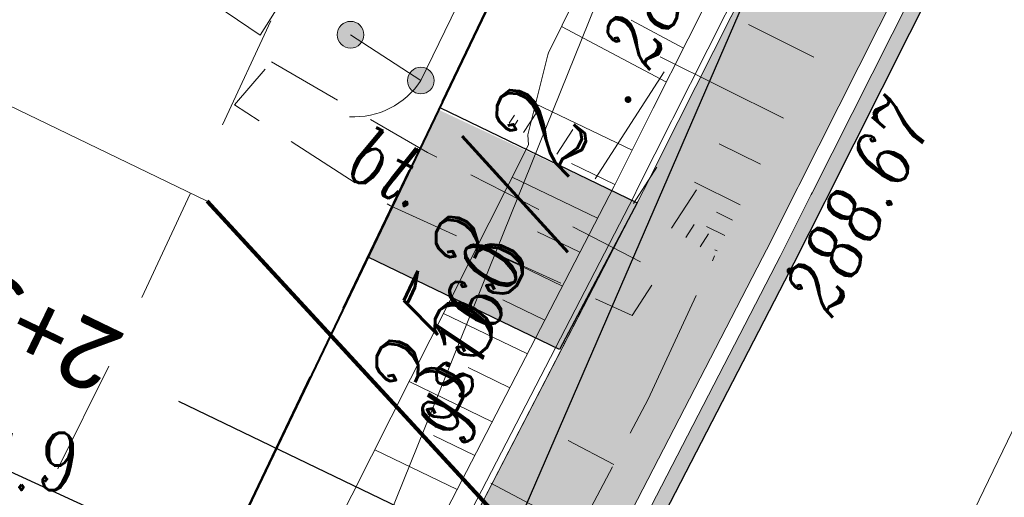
# Model space of a CAD drawing. Header units: metres. Extents: x -1 to 7476305, y 0 to 5497191.
# Tile 85 of 115: x 7475223.11 to 7475236.01, y 5497012.2 to 5497018.46. Entities that reach past the tile are written whole.
import ezdxf
from ezdxf.enums import TextEntityAlignment as Align

# ---------------------------------------------------------------- set-up
doc = ezdxf.new("R2010")
doc.units = ezdxf.units.M
for name, pattern in [('420-500', [1.5, 1, -0.5]), ('ACAD_ISO04W100', [30, 24, -3, 0, -3]), ('EGBO02-500', [2.5, 1.5, -1]), ('KTCR02-500', [1.5, 1, -0.5]), ('KTJZ01-500', [2, 1.5, -0.5])]:
    doc.linetypes.add(name, pattern=pattern)
for name, color, linetype, lineweight, true_color in [('BUBZ01_1', 7, 'Continuous', 5, 0x0a0909), ('EGBD03', 7, 'Continuous', 5, 0x0a0909), ('EGBO02', 7, 'Continuous', 5, 0x0a0909), ('KTCR02', 7, 'Continuous', 5, 0x0a0909), ('KTJZ01', 7, 'Continuous', 5, 0x0a0909), ('KTOK05_01', 7, 'Continuous', 5, 0x0a0909), ('RTPW01', 7, 'Continuous', 5, 0x0a0909), ('RTPW02', 7, 'Continuous', 5, 0x0a0909), ('SUPG_01', 7, 'Continuous', 5, 0x0a0909), ('SZOPO_905_P', 7, 'Continuous', 5, 0x0a0909)]:
    doc.layers.add(name, color=color, linetype=linetype, lineweight=lineweight, true_color=true_color)
for name, color, linetype in [('C-DROGI-KORYTARZE', 7, 'Continuous'), ('C-DROGI-PRZEKROJE', 7, 'Continuous'), ('C-DROGI-SYTUACJA', 7, 'Continuous'), ('C-SIECI-STRUKTURY-ETYKIETY', 154, 'Continuous'), ('D_Granice pasa drogowego', 30, '420-500'), ('D_Linia charakterystyczna', 10, 'Continuous'), ('D_Skarpa przy palisadach', 7, 'Continuous'), ('D_zjazd za chodnikiem z płyt azurowych', 50, 'Continuous'), ('D_Zjazdy', 5, 'Continuous')]:
    doc.layers.add(name, color=color, linetype=linetype)
for name, color, linetype, lineweight in [('C-ROAD-TEXT', 1, 'Continuous', 13), ('S-1_proj_obrzeze', 11, 'Continuous', 30), ('S-5_opis_poprzeczka', 7, 'Continuous', 25)]:
    doc.layers.add(name, color=color, linetype=linetype, lineweight=lineweight)
doc.styles.add('! rom po 1.8mm', font='calibri.ttf', dxfattribs={"height": 0.9})
doc.styles.add('KAMIL', font='calibri.ttf', dxfattribs={"height": 0.75})
doc.styles.add('romans_pochyl', font='calibri.ttf', dxfattribs={"height": 0.75})
doc.styles.add('Style-ITALIC_1250', font='ITALIC_1250.shx')
doc.linetypes.add('KTOK05_01-500', pattern='A,3.75,[13,dgnlstyle-rozp_2015.shx,S=0.002778,R=0,X=0,Y=0],3.75', length=7.5)
doc.dimstyles.new('! 500', dxfattribs={"dimscale": 5, "dimtxt": 0.9, "dimasz": 0.18, "dimexe": 0.08, "dimexo": 0.04, "dimgap": 0.07, "dimtad": 1, "dimzin": 1, "dimtxsty": '! rom po 1.8mm', "dimcen": 0.09, "dimclrd": 256, "dimclre": 256, "dimclrt": 256, "dimazin": 1, "dimtfac": 1, "dimtix": 1, "dimtmove": 1, "dimatfit": 1, "dimfxl": 0.2, "dimlwd": -1, "dimlwe": -1, "dimarcsym": 0})

# ---------------------------------------------------------------- blocks, each defined once
blk = doc.blocks.new('A$C3d0535fb')
at = {"layer": 'D_zjazd za chodnikiem z płyt azurowych', "lineweight": 30, "transparency": 33554687}
h = blk.add_hatch(color=256, dxfattribs=at)
h.dxf.hatch_style = 1
h.paths.add_polyline_path([(7475228.601, 5497017.281), (7475227.677, 5497015.349), (7475230.187, 5497014.142), (7475231.198, 5497016.063)])
at = {"layer": 'D_Zjazdy', "color": 18, "lineweight": 30, "true_color": 0x000000, "flags": 128}
for points, elevation in [([(7475230.183, 5497014.142), (7475227.675, 5497015.35), (7475228.615, 5497017.31)], 288.808), ([(7475228.615, 5497017.31), (7475231.2, 5497016.062)], 288.808), ([(7475231.2, 5497016.062), (7475230.183, 5497014.142)], 288.794)]:
    blk.add_lwpolyline(points, dxfattribs=dict(at, elevation=elevation))
blk = doc.blocks.new('*D107')
at = {"layer": 'D_Skarpa przy palisadach', "transparency": 16777216}
for p, q in [((7475202.219, 5497015.798), (7475239.616, 5497077.7)), ((7475261.652, 5497064.493), (7475239.628, 5497077.798)), ((7475224.163, 5497002.436), (7475202.139, 5497015.741))]:
    blk.add_line(p, q, dxfattribs=at)
at = {"layer": 'D_Skarpa przy palisadach', "lineweight": 30, "transparency": 16777216}
for points in [[(7475239.603, 5497077.708), (7475239.629, 5497077.692), (7475239.662, 5497077.777)], [(7475202.207, 5497015.805), (7475202.232, 5497015.79), (7475202.173, 5497015.721)]]:
    blk.add_solid(points, dxfattribs=at)
at = {"layer": 'Defpoints', "color": 0, "lineweight": 30, "transparency": 16777216}
for p in [(7475239.662, 5497077.777), (7475261.669, 5497064.482), (7475224.18, 5497002.426)]:
    blk.add_point(p, dxfattribs=at)
at = {"layer": 'D_Skarpa przy palisadach', "lineweight": 30, "transparency": 16777216, "insert": (7475219.717, 5497047.474), "char_height": 0.9, "attachment_point": 5, "rotation": 58.8631, "style": '! rom po 1.8mm'}
blk.add_mtext('Miejsce do wymijania sie osób ze szczególnymi potrzebami\\Pdł. 72,50m', dxfattribs=at)
blk = doc.blocks.new('905P')
at = {"layer": 'SZOPO_905_P', "color": 18, "linetype": 'Continuous', "lineweight": 13, "true_color": 0x0a0909}
blk.add_arc((1.05, 0), 1.05, 120, 180, dxfattribs=at)
blk = doc.blocks.new('RTPW02')
at = {"layer": 'RTPW02', "linetype": 'Continuous', "lineweight": 13, "true_color": 0x0a0909}
h = blk.add_hatch(color=18, dxfattribs=at)
edge = h.paths.add_edge_path()
edge.add_arc((0, 0), 0.045, 0, 360)
blk = doc.blocks.new('RTPW01')
at = {"layer": 'RTPW01', "linetype": 'Continuous', "lineweight": 13, "true_color": 0x0a0909}
h = blk.add_hatch(color=18, dxfattribs=at)
edge = h.paths.add_edge_path()
edge.add_arc((0, 0), 0.045, 0, 360)
blk = doc.blocks.new('MDCP_klauzula')
at = {"layer": 'KTOK05_01', "linetype": 'Continuous', "lineweight": 18}
h = blk.add_hatch(color=252, dxfattribs=at)
edge = h.paths.add_edge_path()
edge.add_arc((7475227.446, 5497018.265), 0.175, 0, 360)
h = blk.add_hatch(color=252, dxfattribs=at)
edge = h.paths.add_edge_path()
edge.add_arc((7475228.367, 5497017.664), 0.175, 0, 360)
at = {"layer": 'BUBZ01_1', "color": 252, "linetype": 'Continuous', "lineweight": 18}
for p, q in [((7475232.658, 5497018.4), (7475233.516, 5497017.971)), ((7475231.501, 5497017.976), (7475233.116, 5497017.17)), ((7475231.555, 5497017.777), (7475230.651, 5497016.377)), ((7475229.594, 5497017.212), (7475229.524, 5497017.104)), ((7475229.885, 5497017.252), (7475229.712, 5497016.983)), ((7475229.639, 5497017.144), (7475229.587, 5497017.064)), ((7475230.358, 5497017.022), (7475230.15, 5497016.7)), ((7475232.277, 5497016.837), (7475232.815, 5497016.568)), ((7475231.459, 5497016.529), (7475231.151, 5497016.053)), ((7475231.951, 5497016.333), (7475232.549, 5497016.034)), ((7475231.978, 5497016.234), (7475231.652, 5497015.73)), ((7475232.239, 5497015.938), (7475232.449, 5497015.834)), ((7475231.948, 5497015.777), (7475231.84, 5497015.609)), ((7475232.136, 5497015.655), (7475232.027, 5497015.487)), ((7475232.109, 5497015.753), (7475232.348, 5497015.633)), ((7475232.218, 5497015.448), (7475232.248, 5497015.433)), ((7475230.296, 5497012.948), (7475230.893, 5497012.632)), ((7475229.285, 5497012.388), (7475230.441, 5497011.777))]:
    blk.add_line(p, q, dxfattribs=at)
at = {"layer": 'EGBD03', "color": 96, "linetype": 'Continuous', "lineweight": 30, "flags": 128}
blk.add_lwpolyline([(7475248.447, 5497051.193), (7475240.44, 5497036.82), (7475225.05, 5497001.25), (7475221.6, 5497002.67), (7475236.851, 5497034.5)], dxfattribs=at)
at = {"layer": 'EGBO02', "color": 252, "linetype": 'EGBO02-500', "lineweight": 18, "flags": 128}
blk.add_lwpolyline([(7475297.538, 5497103.825), (7475279.855, 5497088.323), (7475266.998, 5497076.027), (7475254.649, 5497064.001), (7475244.334, 5497052.497), (7475235.016, 5497036.119), (7475229.48, 5497025.04), (7475224.511, 5497014.388), (7475213.924, 5496993.12), (7475205.301, 5496976.039), (7475191.153, 5496949.431), (7475170.683, 5496910.712), (7475164.472, 5496899.278), (7475155.778, 5496887.844), (7475138.024, 5496865.445)], dxfattribs=at)
at = {"layer": 'KTCR02', "color": 252, "linetype": 'KTCR02-500', "lineweight": 18, "flags": 128}
blk.add_lwpolyline([(7475226.412, 5497017.909), (7475228.454, 5497016.722), (7475231.506, 5497015.155), (7475231.135, 5497014.585), (7475227.968, 5497016.024), (7475225.927, 5497017.344), (7475226.412, 5497017.909)], close=True, dxfattribs=at)
at = {"layer": 'KTJZ01', "color": 252, "linetype": 'KTJZ01-500', "lineweight": 18}
blk.add_line((7475231.345, 5497013.488), (7475232.215, 5497015.366), dxfattribs=at)
at = {"layer": 'KTJZ01', "color": 252, "linetype": 'KTJZ01-500', "lineweight": 18, "flags": 128}
for points in [[(7474940.948, 5496678.227), (7474942.744, 5496679.768), (7474947.468, 5496684.472), (7474951.738, 5496688.783), (7474958.027, 5496695.193), (7474962.097, 5496699.235), (7474965.673, 5496702.794), (7474969.754, 5496707.034), (7474981.843, 5496719.552), (7474986.871, 5496724.456), (7474990.284, 5496728.016), (7474993.046, 5496730.57), (7474995.803, 5496733.399), (7474999.755, 5496737.308), (7475005.043, 5496742.399), (7475009.082, 5496746.263), (7475016.386, 5496752.922), (7475018.661, 5496754.834), (7475020.089, 5496756.127), (7475022.831, 5496758.571), (7475025.815, 5496761.182), (7475031.927, 5496766.616), (7475037.923, 5496771.877), (7475045.276, 5496778.075), (7475048.776, 5496780.871), (7475053.275, 5496784.409), (7475057.865, 5496787.982), (7475065.68, 5496793.821), (7475071.675, 5496798.251), (7475080.197, 5496804.617), (7475085.951, 5496808.863), (7475092.068, 5496813.415), (7475094.463, 5496815.318), (7475099.029, 5496818.877), (7475104.515, 5496823.229), (7475105.014, 5496823.868), (7475110.261, 5496828.106), (7475116.671, 5496833.487), (7475121.299, 5496837.758), (7475127.388, 5496843.57), (7475133.626, 5496849.85), (7475138.23, 5496854.845), (7475143.855, 5496861.074), (7475148.205, 5496866.026), (7475154.747, 5496873.863), (7475160.368, 5496880.935), (7475164.02, 5496885.897), (7475167.465, 5496890.774), (7475169.395, 5496893.556), (7475177.645, 5496905.781), (7475183.716, 5496915.79), (7475187.356, 5496922.37), (7475191.312, 5496929.431), (7475194.505, 5496935.684), (7475198.366, 5496943.242), (7475201.584, 5496949.716), (7475204.91, 5496956.567), (7475209.898, 5496967.043), (7475214.268, 5496976.102), (7475219.085, 5496986.161), (7475221.068, 5496990.37), (7475223.563, 5496995.716), (7475227.167, 5497003.081), (7475229.52, 5497008.043), (7475233.202, 5497015.17), (7475236.644, 5497022.005), (7475242.538, 5497033.041), (7475245.538, 5497037.898), (7475247.914, 5497042.007), (7475248.707, 5497043.191), (7475252.159, 5497048.588), (7475253.518, 5497050.557), (7475256.496, 5497054.779), (7475262.407, 5497062.145), (7475264.477, 5497064.71), (7475272.511, 5497072.714), (7475276.959, 5497077.087), (7475283.019, 5497082.422), (7475288.616, 5497087.275), (7475294.096, 5497092.097)], [(7475225.587, 5497002.398), (7475226.164, 5497003.299), (7475228.667, 5497008.42), (7475231.345, 5497013.488)]]:
    blk.add_lwpolyline(points, dxfattribs=at)
at = {"layer": 'KTOK05_01', "color": 252, "linetype": 'Continuous', "lineweight": 18}
blk.add_line((7475227.446, 5497018.265), (7475228.367, 5497017.664), dxfattribs=at)
at = {"layer": 'KTOK05_01', "color": 252, "linetype": 'KTOK05_01-500', "lineweight": 18, "flags": 128}
for points in [[(7475248.059, 5497073.758), (7475254.322, 5497069.092), (7475259.17, 5497065.521), (7475253.603, 5497058.734), (7475248.356, 5497052.017), (7475246.035, 5497053.691), (7475246.298, 5497052.589), (7475245.008, 5497050.458), (7475244.287, 5497048.991), (7475242.021, 5497044.781), (7475240.857, 5497043.206), (7475231.849, 5497024.826), (7475228.367, 5497017.664)], [(7475220.778, 5497021.974), (7475226.263, 5497018.26), (7475229.753, 5497023.779), (7475224.903, 5497027.409)]]:
    blk.add_lwpolyline(points, dxfattribs=at)
at = {"layer": 'KTOK05_01', "color": 252, "linetype": 'Continuous', "lineweight": 18}
for centre in [(7475227.446, 5497018.265), (7475228.367, 5497017.664)]:
    blk.add_circle(centre, 0.175, dxfattribs=at)
at = {"layer": 'SUPG_01', "color": 52, "linetype": 'Continuous', "lineweight": 13, "true_color": 0xbebf00, "flags": 128}
blk.add_lwpolyline([(7475235.521, 5497031.239), (7475235.7, 5497031.15), (7475235.61, 5497030.971), (7475231.133, 5497019.838), (7475226.643, 5497008.71), (7475223.104, 5497000.476), (7475223.03, 5497000.29), (7475223.213, 5497000.21), (7475223.401, 5497000.14), (7475234.08, 5496995.14), (7475234.263, 5496995.037), (7475235.477, 5496994.352), (7475235.66, 5496994.27), (7475235.583, 5496994.085), (7475230.47, 5496983.229), (7475225.216, 5496972.441), (7475219.985, 5496961.641), (7475214.723, 5496950.856)], dxfattribs=at)
at = {"layer": 'RTPW01', "color": 252, "linetype": 'Continuous', "lineweight": 18}
blk.add_blockref('RTPW01', (7475231.081, 5497017.415), dxfattribs=at)
at = {"layer": 'RTPW02', "color": 252, "linetype": 'Continuous', "lineweight": 18}
blk.add_blockref('RTPW02', (7475233.202, 5497015.17), dxfattribs=at)
at = {"layer": 'SZOPO_905_P', "color": 252, "linetype": 'Continuous', "lineweight": 18, "rotation": 146.8734793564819}
blk.add_blockref('905P', (7475228.367, 5497017.664), dxfattribs=at)
at = {"layer": 'EGBD03', "color": 96, "linetype": 'Continuous', "lineweight": 30, "style": 'Style-ITALIC_1250', "width": 0.8}
blk.add_text('353/2', height=1.25, rotation=64.3991, dxfattribs=at).set_placement((7475228.715, 5497013.083))
at = {"layer": 'KTCR02', "color": 252, "linetype": 'Continuous', "lineweight": 18, "style": 'Style-ITALIC_1250', "width": 0.8}
blk.add_text('bt.', height=0.75, rotation=332.8225, dxfattribs=at).set_placement((7475227.324, 5497016.441))
at = {"layer": 'RTPW01', "color": 252, "linetype": 'Continuous', "lineweight": 18, "style": 'Style-ITALIC_1250', "width": 0.8}
blk.add_text('287.7', height=0.75, rotation=63.0676, dxfattribs=at).set_placement((7475231.361, 5497017.781))
blk.add_text('287.9', height=0.75, dxfattribs=at).set_placement((7475221.437, 5497012.298))
at = {"layer": 'RTPW02', "color": 252, "linetype": 'Continuous', "lineweight": 18, "style": 'Style-ITALIC_1250', "width": 0.8}
blk.add_text('288.67', height=0.75, rotation=62.6301, dxfattribs=at).set_placement((7475233.75, 5497014.537))
at = {"layer": 'SUPG_01', "color": 52, "linetype": 'Continuous', "lineweight": 13, "true_color": 0xbebf00, "style": 'Style-ITALIC_1250', "width": 0.8}
blk.add_text('gs160', height=0.75, rotation=68.0254, dxfattribs=at).set_placement((7475228.899, 5497014.302), align=Align.MIDDLE_CENTER)

msp = doc.modelspace()

# ---------------------------------------------------------------- linework, layer by layer
at = {"layer": 'D_Granice pasa drogowego', "lineweight": 50, "ltscale": 2, "flags": 128}
msp.add_lwpolyline([(7474871.194, 5496602.021), (7474875.844, 5496605.985), (7474886.51, 5496614.328), (7474893.187, 5496619.551), (7474906.364, 5496629.859), (7474908.002, 5496630.38), (7474914.804, 5496638.74), (7474928.905, 5496651.777), (7474946.406, 5496669.552), (7474957.321, 5496680.639), (7474994.148, 5496718.045), (7475014.642, 5496738.841), (7475028.014, 5496750.844), (7475033.755, 5496755.998), (7475037.841, 5496759.479), (7475046.672, 5496767.002), (7475050.423, 5496770.198), (7475056.626, 5496775.2), (7475065.197, 5496781.478), (7475069.506, 5496784.668), (7475083.953, 5496795.64), (7475091.313, 5496801.229), (7475097.69, 5496806.073), (7475103.398, 5496810.407), (7475110.576, 5496816.081), (7475114.68, 5496819.326), (7475120.064, 5496824.042), (7475130.991, 5496833.37), (7475144.36, 5496846.35), (7475159.914, 5496864.742), (7475165.321, 5496871.433), (7475168.549, 5496875.377), (7475175.09, 5496884.328), (7475189.457, 5496903.989), (7475193.179, 5496911.075), (7475198.108, 5496920.456), (7475202.904, 5496929.586), (7475209.984, 5496944.676), (7475224.229, 5496974.661), (7475228.871, 5496985.456), (7475234.774, 5496999.181), (7475235.211, 5497000), (7475244.883, 5497018.143), (7475247.158, 5497021.622), (7475253.509, 5497032.362), (7475263.655, 5497046.357), (7475275.03, 5497059.7), (7475278.404, 5497063.267), (7475280.249, 5497065.127), (7475283.737, 5497068.192), (7475289.77, 5497074.68), (7475292.049, 5497076.649), (7475298.288, 5497082.039), (7475318.081, 5497097.784), (7475318.6, 5497101.12), (7475308.342, 5497109.277), (7475299.764, 5497105.915), (7475300.031, 5497102.685), (7475290.434, 5497094.878), (7475285.765, 5497091.08), (7475277.631, 5497083.259), (7475263.588, 5497069.572), (7475259.571, 5497065.54), (7475255.16, 5497060.7), (7475248.447, 5497051.193), (7475241.071, 5497040.575), (7475236.851, 5497034.5), (7475232.87, 5497026.192), (7475228.603, 5497017.286), (7475222.129, 5497003.773), (7475221.6, 5497002.67), (7475223.058, 5497002.07), (7475222.491, 5496999.056), (7475222.104, 5496998.239), (7475217.488, 5496988.479), (7475214.662, 5496982.503), (7475211.997, 5496976.871), (7475210.402, 5496973.497), (7475207.108, 5496966.534), (7475200.594, 5496952.761), (7475195.041, 5496942.357), (7475186.706, 5496926.741), (7475181.863, 5496917.665), (7475180.812, 5496915.697), (7475174.258, 5496906.159), (7475161.354, 5496887.311), (7475156.287, 5496881.059), (7475137.148, 5496857.357), (7475129.378, 5496848.794), (7475126.377, 5496845.473), (7475122.357, 5496841.906), (7475113.346, 5496833.897), (7475108.201, 5496829.327), (7475103.572, 5496825.562), (7475101.251, 5496823.675), (7475097.151, 5496820.343), (7475092.412, 5496817.061), (7475083.189, 5496810.712), (7475063.35, 5496796.429), (7475055.25, 5496790.597), (7475035.25, 5496773.04), (7475032.26, 5496770.67), (7475010.572, 5496750.962), (7475002.025, 5496743.149), (7474993.311, 5496735.182), (7474991.33, 5496733.29), (7474987.11, 5496729.262), (7474981.728, 5496724.125), (7474978.688, 5496721.224), (7474975.041, 5496717.744), (7474967.615, 5496710.352), (7474955.357, 5496698.026), (7474948.808, 5496691.442), (7474943.173, 5496685.776), (7474941.426, 5496684.019), (7474940.056, 5496682.642), (7474939.655, 5496682.287), (7474931.483, 5496675.053), (7474923.147, 5496667.674), (7474919.881, 5496664.783), (7474908.976, 5496655.13), (7474905.9, 5496652.407), (7474901.86, 5496653.48)], dxfattribs=at)

# ---------------------------------------------------------------- block references
msp.add_blockref('A$C3d0535fb', (0, 0))

# ---------------------------------------------------------------- dimensions: what is measured, and where the dimension line sits
at = {"layer": 'D_Skarpa przy palisadach', "color": 18, "lineweight": 30, "true_color": 0x000000}
dim = msp.add_aligned_dim(p1=(7475224.18, 5497002.426), p2=(7475261.669, 5497064.482), distance=25.711, text='Miejsce do wymijania sie osób ze szczególnymi potrzebami\\Pdł. <>m', dimstyle='! 500', override={"dimscale": 0.5}, dxfattribs=at)
dim.commit()
dim.dimension.update_dxf_attribs({"geometry": '*D107', "text_midpoint": (7475219.717, 5497047.474)})

# ---------------------------------------------------------------- next in the draw order: block references
at = {"layer": 'RTPW01', "color": 18, "lineweight": 30, "true_color": 0x000000}
msp.add_blockref('MDCP_klauzula', (0, 0), dxfattribs=at)

# ---------------------------------------------------------------- next in the draw order: hatches: boundary and pattern name
at = {"layer": 'C-DROGI-KORYTARZE', "linetype": 'Continuous', "lineweight": -3, "true_color": 0xfeeab9}
msp.add_hatch(color=254, dxfattribs=at).paths.add_polyline_path([(7475266.288, 5497067.079), (7475264.195, 5497064.993), (7475264.179, 5497064.977), (7475262.381, 5497062.75), (7475262.361, 5497062.725), (7475262.103, 5497062.405), (7475262.085, 5497062.383), (7475261.054, 5497061.098), (7475261.05, 5497061.093), (7475260.448, 5497060.343), (7475260.443, 5497060.336), (7475256.208, 5497055.059), (7475256.174, 5497055.017), (7475253.225, 5497050.836), (7475253.187, 5497050.782), (7475251.859, 5497048.857), (7475251.824, 5497048.807), (7475251.556, 5497048.387), (7475251.535, 5497048.355), (7475248.403, 5497043.456), (7475248.371, 5497043.409), (7475247.588, 5497042.239), (7475247.578, 5497042.225), (7475247.481, 5497042.056), (7475247.46, 5497042.019), (7475245.202, 5497038.116), (7475245.194, 5497038.102), (7475245.115, 5497037.964), (7475245.11, 5497037.956), (7475242.252, 5497033.337), (7475242.185, 5497033.229), (7475236.314, 5497022.236), (7475236.291, 5497022.193), (7475235.164, 5497019.955), (7475235.151, 5497019.93), (7475233.318, 5497016.289), (7475233.305, 5497016.264), (7475232.894, 5497015.445), (7475232.842, 5497015.344), (7475229.431, 5497008.741), (7475229.374, 5497008.632), (7475229.202, 5497008.299), (7475229.16, 5497008.217), (7475227.593, 5497004.913), (7475227.592, 5497004.911), (7475227.59, 5497004.906), (7475227.461, 5497004.635), (7475227.264, 5497004.219), (7475227.255, 5497004.199), (7475225.64, 5497004.978), (7475225.65, 5497004.998), (7475225.85, 5497005.413), (7475225.981, 5497005.682), (7475225.984, 5497005.686), (7475225.986, 5497005.689), (7475227.552, 5497008.992), (7475227.591, 5497009.076), (7475227.763, 5497009.409), (7475227.82, 5497009.518), (7475231.232, 5497016.12), (7475231.283, 5497016.222), (7475231.726, 5497017.102), (7475231.739, 5497017.127), (7475233.572, 5497020.768), (7475233.585, 5497020.793), (7475234.712, 5497023.031), (7475234.734, 5497023.075), (7475240.605, 5497034.067), (7475240.665, 5497034.18), (7475243.605, 5497038.932), (7475243.61, 5497038.94), (7475243.69, 5497039.078), (7475243.698, 5497039.092), (7475245.955, 5497042.996), (7475245.976, 5497043.032), (7475246.074, 5497043.201), (7475246.082, 5497043.216), (7475246.867, 5497044.385), (7475246.898, 5497044.433), (7475250.031, 5497049.331), (7475250.051, 5497049.363), (7475250.324, 5497049.789), (7475250.357, 5497049.841), (7475251.703, 5497051.792), (7475251.741, 5497051.847), (7475254.73, 5497056.084), (7475254.761, 5497056.128), (7475259.053, 5497061.476), (7475259.058, 5497061.483), (7475259.669, 5497062.244), (7475259.672, 5497062.249), (7475260.717, 5497063.551), (7475260.735, 5497063.573), (7475260.997, 5497063.897), (7475261.017, 5497063.922), (7475262.839, 5497066.18), (7475262.853, 5497066.197), (7475264.975, 5497068.311), (7475266.288, 5497067.079)], flags=0)
at = {"layer": 'C-DROGI-PRZEKROJE', "linetype": 'Continuous', "lineweight": -3}
msp.add_hatch(color=5, dxfattribs=at).paths.add_polyline_path([(7475266.58, 5497066.805), (7475264.492, 5497064.725), (7475264.477, 5497064.71), (7475262.685, 5497062.489), (7475262.664, 5497062.464), (7475262.407, 5497062.145), (7475262.389, 5497062.123), (7475261.361, 5497060.842), (7475261.358, 5497060.838), (7475260.757, 5497060.089), (7475260.752, 5497060.082), (7475256.53, 5497054.821), (7475256.496, 5497054.779), (7475253.556, 5497050.611), (7475253.518, 5497050.557), (7475252.194, 5497048.638), (7475252.159, 5497048.588), (7475251.891, 5497048.169), (7475251.871, 5497048.137), (7475248.739, 5497043.239), (7475248.707, 5497043.191), (7475247.923, 5497042.021), (7475247.914, 5497042.007), (7475247.817, 5497041.838), (7475247.795, 5497041.802), (7475245.538, 5497037.898), (7475245.53, 5497037.884), (7475245.45, 5497037.746), (7475245.445, 5497037.738), (7475242.605, 5497033.15), (7475242.538, 5497033.041), (7475236.667, 5497022.049), (7475236.644, 5497022.005), (7475235.517, 5497019.767), (7475235.504, 5497019.742), (7475233.671, 5497016.102), (7475233.659, 5497016.077), (7475233.254, 5497015.271), (7475233.202, 5497015.17), (7475229.791, 5497008.568), (7475229.734, 5497008.458), (7475229.563, 5497008.125), (7475229.52, 5497008.043), (7475227.953, 5497004.739), (7475227.952, 5497004.737), (7475227.95, 5497004.732), (7475227.822, 5497004.462), (7475227.624, 5497004.045), (7475227.615, 5497004.026), (7475227.434, 5497004.113), (7475227.444, 5497004.132), (7475227.641, 5497004.549), (7475227.77, 5497004.819), (7475227.772, 5497004.824), (7475227.773, 5497004.827), (7475229.339, 5497008.13), (7475229.382, 5497008.212), (7475229.554, 5497008.545), (7475229.61, 5497008.655), (7475233.021, 5497015.257), (7475233.074, 5497015.358), (7475233.482, 5497016.171), (7475233.494, 5497016.196), (7475235.327, 5497019.836), (7475235.34, 5497019.861), (7475236.467, 5497022.099), (7475236.49, 5497022.143), (7475242.361, 5497033.135), (7475242.428, 5497033.244), (7475245.277, 5497037.847), (7475245.282, 5497037.856), (7475245.362, 5497037.993), (7475245.37, 5497038.007), (7475247.627, 5497041.911), (7475247.648, 5497041.947), (7475247.746, 5497042.116), (7475247.755, 5497042.13), (7475248.539, 5497043.3), (7475248.571, 5497043.348), (7475251.703, 5497048.246), (7475251.723, 5497048.278), (7475251.991, 5497048.698), (7475252.026, 5497048.748), (7475253.352, 5497050.67), (7475253.39, 5497050.724), (7475256.335, 5497054.898), (7475256.368, 5497054.94), (7475260.597, 5497060.209), (7475260.602, 5497060.216), (7475261.204, 5497060.966), (7475261.207, 5497060.97), (7475262.237, 5497062.253), (7475262.255, 5497062.275), (7475262.512, 5497062.595), (7475262.533, 5497062.62), (7475264.328, 5497064.844), (7475264.343, 5497064.859), (7475266.434, 5497066.942), (7475266.58, 5497066.805)], flags=0)

# ---------------------------------------------------------------- next in the draw order: linework, layer by layer
at = {"layer": 'C-DROGI-KORYTARZE', "color": 34, "linetype": 'Continuous', "lineweight": 15}
for p, q in [((7475231.584, 5497017.643, 288.818), (7475230.21, 5497018.372, 287.78)), ((7475231.809, 5497018.089, 288.82), (7475231.12, 5497018.455, 288.3)), ((7475231.135, 5497016.75, 288.813), (7475229.869, 5497017.36, 287.876)), ((7475230.91, 5497016.303, 288.811), (7475230.342, 5497016.577, 288.391)), ((7475230.68, 5497015.859, 288.804), (7475229.563, 5497016.398, 287.976)), ((7475230.451, 5497015.415, 288.796), (7475229.894, 5497015.683, 288.384)), ((7475230.221, 5497014.97, 288.789), (7475229.113, 5497015.505, 287.968)), ((7475229.992, 5497014.526, 288.781), (7475229.44, 5497014.792, 288.373)), ((7475229.762, 5497014.082, 288.774), (7475228.663, 5497014.612, 287.96)), ((7475229.533, 5497013.638, 288.766), (7475228.985, 5497013.902, 288.361)), ((7475229.303, 5497013.194, 288.759), (7475228.214, 5497013.719, 287.952)), ((7475229.073, 5497012.75, 288.751), (7475228.531, 5497013.011, 288.35)), ((7475228.844, 5497012.305, 288.744), (7475227.764, 5497012.826, 287.944))]:
    msp.add_line(p, q, dxfattribs=at)
at = {"layer": 'C-DROGI-KORYTARZE', "color": 32, "linetype": 'Continuous', "lineweight": 15}
msp.add_polyline3d([(7475238.883, 5497034.981, 287.875), (7475233.014, 5497023.988, 287.796), (7475232.991, 5497023.944, 287.796), (7475231.858, 5497021.709, 287.779), (7475231.844, 5497021.685, 287.778), (7475230.04, 5497018.029, 287.78), (7475230.029, 5497018.003, 287.781), (7475229.769, 5497016.953, 287.937), (7475229.776, 5497016.822, 287.98), (7475226.434, 5497010.187, 287.92), (7475226.356, 5497010.087, 287.919), (7475226.123, 5497009.784, 287.916), (7475226.068, 5497009.708, 287.915), (7475224.428, 5497006.44, 287.839), (7475224.426, 5497006.437, 287.839), (7475224.424, 5497006.433, 287.84), (7475224.285, 5497006.167, 287.832), (7475224.072, 5497005.759, 287.82), (7475224.061, 5497005.74, 287.82)], dxfattribs=at)
at = {"layer": 'C-DROGI-KORYTARZE', "color": 26, "linetype": 'Continuous', "lineweight": 15}
msp.add_polyline3d([(7475240.278, 5497034.241, 288.928), (7475234.407, 5497023.248, 288.847), (7475234.385, 5497023.204, 288.848), (7475233.258, 5497020.966, 288.836), (7475233.245, 5497020.941, 288.836), (7475231.412, 5497017.301, 288.816), (7475231.399, 5497017.276, 288.816), (7475230.95, 5497016.383, 288.811), (7475230.899, 5497016.281, 288.811), (7475227.486, 5497009.679, 288.699), (7475227.43, 5497009.569, 288.714), (7475227.258, 5497009.237, 288.756), (7475227.218, 5497009.153, 288.766), (7475225.652, 5497005.849, 288.746), (7475225.651, 5497005.847, 288.746), (7475225.648, 5497005.843, 288.746), (7475225.517, 5497005.573, 288.744), (7475225.316, 5497005.158, 288.742), (7475225.307, 5497005.139, 288.741)], dxfattribs=at)
at = {"layer": 'C-DROGI-PRZEKROJE', "color": 10, "linetype": 'Continuous', "lineweight": 15, "ltscale": 0.3}
for points in [[(7475245.11, 5497037.956, 288.921), (7475242.252, 5497033.337, 288.907), (7475242.185, 5497033.229, 288.906), (7475236.314, 5497022.236, 288.826), (7475236.291, 5497022.193, 288.826), (7475235.164, 5497019.955, 288.814), (7475235.151, 5497019.93, 288.814), (7475233.318, 5497016.289, 288.794), (7475233.305, 5497016.264, 288.794), (7475232.894, 5497015.445, 288.79), (7475232.842, 5497015.344, 288.789), (7475229.431, 5497008.741, 288.677), (7475229.374, 5497008.632, 288.692), (7475229.202, 5497008.299, 288.734), (7475229.16, 5497008.217, 288.744), (7475227.593, 5497004.913, 288.724), (7475227.592, 5497004.911, 288.724), (7475227.59, 5497004.906, 288.724), (7475227.461, 5497004.635, 288.722), (7475227.264, 5497004.219, 288.72), (7475227.255, 5497004.199, 288.72)], [(7475245.278, 5497037.847, 288.781), (7475242.429, 5497033.244, 288.767), (7475242.361, 5497033.135, 288.766), (7475236.491, 5497022.143, 288.686), (7475236.467, 5497022.099, 288.686), (7475235.34, 5497019.861, 288.674), (7475235.328, 5497019.836, 288.674), (7475233.495, 5497016.195, 288.654), (7475233.482, 5497016.17, 288.654), (7475233.074, 5497015.358, 288.65), (7475233.022, 5497015.257, 288.649), (7475229.611, 5497008.654, 288.537), (7475229.554, 5497008.545, 288.552), (7475229.382, 5497008.212, 288.594), (7475229.34, 5497008.13, 288.604), (7475227.773, 5497004.826, 288.584), (7475227.772, 5497004.824, 288.584), (7475227.77, 5497004.819, 288.584), (7475227.642, 5497004.549, 288.582), (7475227.444, 5497004.132, 288.58), (7475227.435, 5497004.113, 288.58)], [(7475245.445, 5497037.738, 288.801), (7475242.605, 5497033.15, 288.787), (7475242.538, 5497033.041, 288.786), (7475236.667, 5497022.049, 288.706), (7475236.644, 5497022.005, 288.706), (7475235.517, 5497019.767, 288.694), (7475235.504, 5497019.742, 288.694), (7475233.671, 5497016.102, 288.674), (7475233.659, 5497016.077, 288.674), (7475233.254, 5497015.271, 288.67), (7475233.202, 5497015.17, 288.669), (7475229.791, 5497008.568, 288.557), (7475229.734, 5497008.458, 288.572), (7475229.563, 5497008.125, 288.614), (7475229.52, 5497008.043, 288.624), (7475227.953, 5497004.739, 288.604), (7475227.952, 5497004.737, 288.604), (7475227.95, 5497004.732, 288.604), (7475227.822, 5497004.462, 288.602), (7475227.624, 5497004.045, 288.6), (7475227.615, 5497004.026, 288.6)], [(7475240.665, 5497034.18, 288.906), (7475234.734, 5497023.075, 288.826), (7475233.585, 5497020.793, 288.814), (7475231.739, 5497017.127, 288.794), (7475231.283, 5497016.222, 288.789), (7475227.82, 5497009.518, 288.692), (7475227.591, 5497009.076, 288.744), (7475225.981, 5497005.682, 288.724), (7475225.801, 5497005.436, 288.711), (7475225.484, 5497005.078, 288.605), (7475225.226, 5497004.853, 288.66), (7475225.175, 5497004.815, 288.647), (7475224.634, 5497004.503, 288.591), (7475223.705, 5497004.122, 288.512), (7475220.241, 5496997.063, 288.407)], [(7475240.605, 5497034.067, 288.942), (7475234.734, 5497023.075, 288.861), (7475234.712, 5497023.031, 288.862), (7475233.585, 5497020.793, 288.85), (7475233.572, 5497020.768, 288.85), (7475231.739, 5497017.127, 288.83), (7475231.726, 5497017.102, 288.83), (7475231.283, 5497016.222, 288.825), (7475231.232, 5497016.12, 288.825), (7475227.82, 5497009.518, 288.713), (7475227.763, 5497009.409, 288.728), (7475227.591, 5497009.076, 288.77), (7475227.552, 5497008.992, 288.78), (7475225.986, 5497005.689, 288.76), (7475225.984, 5497005.686, 288.76), (7475225.981, 5497005.682, 288.76), (7475225.85, 5497005.413, 288.758), (7475225.65, 5497004.998, 288.756), (7475225.64, 5497004.978, 288.755)]]:
    msp.add_polyline3d(points, dxfattribs=at)
at = {"layer": 'C-DROGI-PRZEKROJE', "color": 1, "linetype": 'Continuous', "lineweight": 15}
msp.add_polyline3d([(7475245.11, 5497037.956, 288.921), (7475242.252, 5497033.337, 288.907), (7475242.185, 5497033.229, 288.906), (7475236.314, 5497022.236, 288.826), (7475236.291, 5497022.193, 288.826), (7475235.164, 5497019.955, 288.814), (7475235.151, 5497019.93, 288.814), (7475233.318, 5497016.289, 288.794), (7475233.305, 5497016.264, 288.794), (7475232.894, 5497015.445, 288.79), (7475232.842, 5497015.344, 288.789), (7475229.431, 5497008.741, 288.677), (7475229.374, 5497008.632, 288.692), (7475229.202, 5497008.299, 288.734), (7475229.16, 5497008.217, 288.744), (7475227.593, 5497004.913, 288.724), (7475227.592, 5497004.911, 288.724), (7475227.59, 5497004.906, 288.724), (7475227.461, 5497004.635, 288.722), (7475227.264, 5497004.219, 288.72), (7475227.255, 5497004.199, 288.72)], dxfattribs=at)
at = {"layer": 'C-DROGI-PRZEKROJE', "color": 7, "linetype": 'Continuous', "lineweight": -3}
msp.add_polyline3d([(7475245.445, 5497037.738, 288.781), (7475242.605, 5497033.15, 288.767), (7475242.538, 5497033.041, 288.766), (7475236.667, 5497022.049, 288.686), (7475236.644, 5497022.005, 288.686), (7475235.517, 5497019.767, 288.674), (7475235.504, 5497019.742, 288.674), (7475233.671, 5497016.102, 288.654), (7475233.659, 5497016.077, 288.654), (7475233.254, 5497015.271, 288.65), (7475233.202, 5497015.17, 288.649), (7475229.791, 5497008.568, 288.537), (7475229.734, 5497008.458, 288.552), (7475229.563, 5497008.125, 288.594), (7475229.52, 5497008.043, 288.604), (7475227.953, 5497004.739, 288.584), (7475227.952, 5497004.737, 288.584), (7475227.95, 5497004.732, 288.584), (7475227.822, 5497004.462, 288.582), (7475227.624, 5497004.045, 288.58), (7475227.615, 5497004.026, 288.58)], dxfattribs=at)
at = {"layer": 'C-DROGI-SYTUACJA', "color": 1, "linetype": 'ACAD_ISO04W100', "lineweight": 15, "ltscale": 0.5, "flags": 128}
msp.add_lwpolyline([(7475254.845, 5497046.208), (7475248.193, 5497035.955), (7475236.767, 5497014.427), (7475204.581, 5496947.694), (7475194.212, 5496927.054), (7475192.33, 5496923.641)], dxfattribs=at)
at = {"layer": 'C-ROAD-TEXT', "color": 5, "linetype": 'Continuous', "lineweight": 13}
msp.add_line((7475225.569, 5497016.085), (7475203.051, 5497026.946), dxfattribs=at)
at = {"layer": 'C-SIECI-STRUKTURY-ETYKIETY', "color": 154, "linetype": 'Continuous', "lineweight": -3}
msp.add_line((7475229.246, 5497009.667, 288.781), (7475211.069, 5497018.01, 288.781), dxfattribs=at)
at = {"layer": 'D_Linia charakterystyczna', "color": 10, "linetype": 'Continuous', "lineweight": 30}
msp.add_polyline3d([(7475299.9, 5497104.276, 0), (7475300.031, 5497102.685, 288.159), (7475290.569, 5497095.05, -0.12), (7475285.884, 5497091.239, -0.897), (7475277.734, 5497083.402, -0.486), (7475263.687, 5497069.712, 0.243), (7475259.66, 5497065.669, 0.148), (7475255.22, 5497060.798, 0.089), (7475248.488, 5497051.264, -0.343), (7475241.112, 5497040.645, -0.325), (7475236.868, 5497034.536, -0.284), (7475232.87, 5497026.192, -0.118), (7475228.603, 5497017.286, -0.219), (7475222.129, 5497003.773, -0.102), (7475221.6, 5497002.67, 0)], dxfattribs=at)
at = {"layer": 'D_Linia charakterystyczna', "color": 212, "linetype": 'Continuous', "lineweight": 40, "true_color": 0xd200d2}
msp.add_polyline3d([(7475200.594, 5496952.761, 288.142), (7475207.108, 5496966.534, 287.955), (7475210.402, 5496973.497, 288.01), (7475211.997, 5496976.871, 288.001), (7475214.662, 5496982.503, 287.991), (7475215.596, 5496984.48, 287.966), (7475217.488, 5496988.479, 287.916), (7475222.104, 5496998.239, 288.346), (7475222.491, 5496999.056, 288.352), (7475223.058, 5497002.07, 288.304), (7475222.495, 5497002.302, 288.251), (7475221.6, 5497002.67, 288.271), (7475221.908, 5497003.313, 287.816), (7475222.129, 5497003.773, 288.97), (7475222.362, 5497004.26, 0), (7475236.851, 5497034.5, 287.894)], dxfattribs=at)
at = {"layer": 'S-1_proj_obrzeze', "color": 250, "linetype": 'Continuous', "lineweight": 15}
for points in [[(7475240.534, 5497034.105, 288.942), (7475234.663, 5497023.112, 288.861), (7475234.641, 5497023.068, 288.862), (7475233.514, 5497020.83, 288.85), (7475233.502, 5497020.805, 288.85), (7475231.668, 5497017.165, 288.83), (7475231.656, 5497017.14, 288.83), (7475231.211, 5497016.257, 288.825), (7475231.16, 5497016.155, 288.825), (7475227.748, 5497009.553, 288.713), (7475227.691, 5497009.443, 288.728), (7475227.519, 5497009.111, 288.77), (7475227.48, 5497009.027, 288.78), (7475225.914, 5497005.723, 288.76), (7475225.912, 5497005.721, 288.76), (7475225.909, 5497005.717, 288.76), (7475225.778, 5497005.447, 288.758), (7475225.578, 5497005.032, 288.756), (7475225.568, 5497005.013, 288.755)], [(7475240.605, 5497034.067, 288.942), (7475234.734, 5497023.075, 288.861), (7475234.712, 5497023.031, 288.862), (7475233.585, 5497020.793, 288.85), (7475233.572, 5497020.768, 288.85), (7475231.739, 5497017.127, 288.83), (7475231.726, 5497017.102, 288.83), (7475231.283, 5497016.222, 288.825), (7475231.232, 5497016.12, 288.825), (7475227.82, 5497009.518, 288.713), (7475227.763, 5497009.409, 288.728), (7475227.591, 5497009.076, 288.77), (7475227.552, 5497008.992, 288.78), (7475225.986, 5497005.689, 288.76), (7475225.984, 5497005.686, 288.76), (7475225.981, 5497005.682, 288.76), (7475225.85, 5497005.413, 288.758), (7475225.65, 5497004.998, 288.756), (7475225.64, 5497004.978, 288.755)]]:
    msp.add_polyline3d(points, dxfattribs=at)
at = {"layer": 'S-5_opis_poprzeczka', "color": 7, "linetype": 'Continuous', "lineweight": 25}
msp.add_lwpolyline([(7475235.106, 5497008.68), (7475234.205, 5497009.115), (7475225.198, 5497013.459)], dxfattribs=at)

# ---------------------------------------------------------------- next in the draw order: texts
at = {"layer": 'C-SIECI-STRUKTURY-ETYKIETY', "color": 154, "linetype": 'Continuous', "lineweight": -3, "insert": (7475219.718, 5497015.278, 288.781), "char_height": 1, "attachment_point": 8, "rotation": 155.3474, "style": 'KAMIL'}
msp.add_mtext('KM: 2+536.66{\\fCalibri|b0|i0|c238|p34; }∅{\\fCalibri|b0|i0|c238|p34;1000mm}\\Prz.{\\fCalibri|b0|i0|c238|p34;w}.288.78', dxfattribs=at)
at = {"layer": 'S-5_opis_poprzeczka', "color": 7, "linetype": 'Continuous', "lineweight": 25, "insert": (7475219.748, 5497016.642), "char_height": 0.9, "attachment_point": 9, "rotation": 154.2511, "style": 'romans_pochyl'}
msp.add_mtext('{\\fCalibri|b0|i0|c238|p34;\\C256;2+535.00}', dxfattribs=at)

# ---------------------------------------------------------------- next in the draw order: leaders
at = {"layer": 'C-ROAD-TEXT', "color": 5, "linetype": 'Continuous', "lineweight": 13}
msp.add_leader([(7475232.819, 5497008.211), (7475225.569, 5497016.085)], dimstyle='! 500', override={"dimscale": 1, "dimasz": 0, "dimclrd": 5, "dimldrblk": 'None', "dimlwd": 65535}, dxfattribs=at)

doc.saveas('drawing.dxf')
